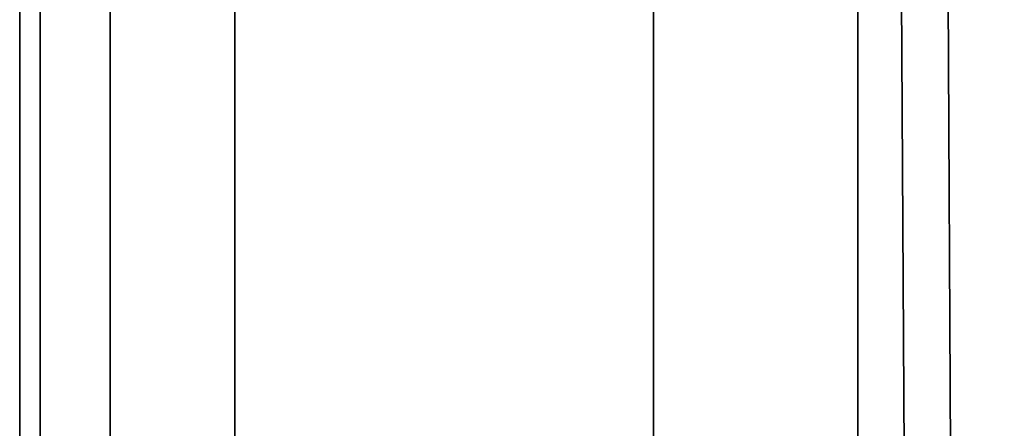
# Model space of a CAD drawing. Header units: millimetres. Extents: x 1 to 1119, y -1 to 863.
# Tile 22 of 211: x 86.18 to 102.24, y 421.35 to 428.01. Entities that reach past the tile are written whole.
import ezdxf

# ---------------------------------------------------------------- set-up
doc = ezdxf.new("R2010")
doc.units = ezdxf.units.MM

msp = doc.modelspace()

# ---------------------------------------------------------------- linework, layer by layer
at = {"color": 7, "linetype": 'Continuous', "lineweight": 35}
for p, q in [((86.5165, 240.4353), (86.5165, 466.4086)), ((86.1832, 466.1729), (86.1832, 240.671)), ((101.4799, 268.1187), (100.4614, 445.9158)), ((101.2209, 445.9202), (102.2394, 268.1231)), ((96.5165, 439.3686), (96.5165, 408.7019)), ((99.8499, 408.7019), (99.8499, 439.3686)), ((89.6915, 436.1719), (89.6915, 405.7019)), ((86.5165, 422.2176), (86.5165, 422.1388))]:
    msp.add_line(p, q, dxfattribs=at)
at = {"color": 8, "linetype": 'Continuous', "lineweight": 35}
msp.add_line((87.6562, 437.2303), (87.6562, 405.7019), dxfattribs=at)

doc.saveas('drawing.dxf')
